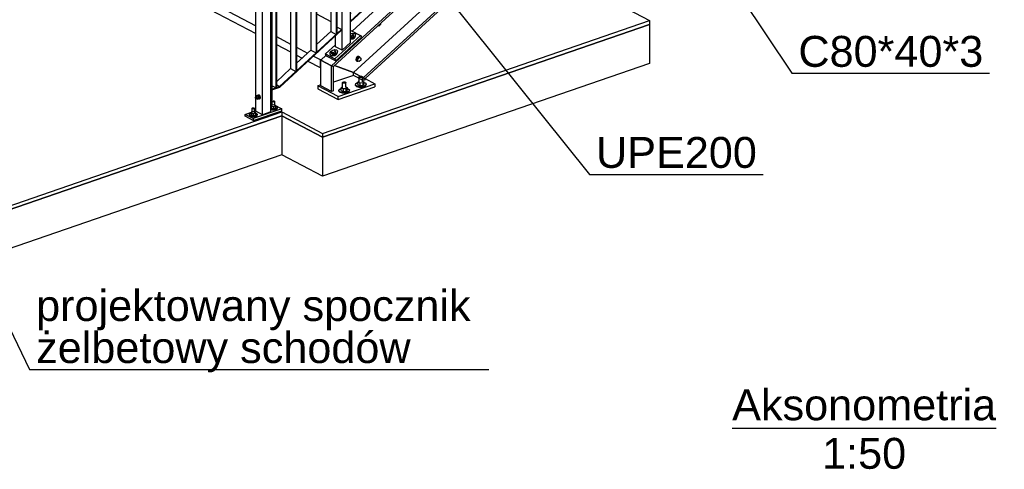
# Model space of a CAD drawing. Header units: millimetres. Extents: x 60 to 119230, y 44 to 9810.
# Tile 16 of 33: x 58049 to 62612, y 222 to 2307. Entities that reach past the tile are written whole.
import ezdxf

# ---------------------------------------------------------------- set-up
doc = ezdxf.new("R2010")
doc.units = ezdxf.units.MM
doc.styles.add('Arial', font='ARIAL.TTF', dxfattribs={"height": 0.2})

# ---------------------------------------------------------------- blocks, each defined once
blk = doc.blocks.new('Unknown-12 - 9115')
at = {"color": 5}
blk.add_line((61351, 412.5), (62574, 412.5), dxfattribs=at)
at = {"color": 5, "style": 'Arial'}
for s, height, p in [('Aksonometria', 143.262, (61351, 450)), ('1:50', 143.26, (61767.8, 225))]:
    blk.add_text(s, height=height, dxfattribs=at).set_placement(p)
blk = doc.blocks.new('Part-10017 - 9115')
at = {"color": 7}
for p, q in [((59582.6, 2300), (60110.1, 2786.2)), ((60079.3, 2794.2), (60085, 2799.4)), ((60110.1, 2786.2), (60085, 2799.4)), ((60110.1, 2783.1), (60110.1, 2786.2)), ((59582.6, 2297), (60110.1, 2783.1)), ((59986.1, 2708.3), (60051.8, 2768.9)), ((59892.8, 2622.3), (59958.6, 2682.9)), ((59799.5, 2536.4), (59865.3, 2597)), ((59706.3, 2450.4), (59772, 2511)), ((59613, 2364.5), (59678.8, 2425.1)), ((59582.6, 2336.5), (59585.5, 2339.1))]:
    blk.add_line(p, q, dxfattribs=at)
blk = doc.blocks.new('Part-10002 - 9115')
at = {"color": 7}
for p, q in [((59452.4, 1762), (60967.8, 2285.5)), ((60967.8, 2285.5), (60967.8, 2104.6)), ((60967.8, 2104.6), (59452.4, 1581.1)), ((57670.4, 1311.2), (59263.6, 1861.5)), ((59263.6, 1861.5), (59452.4, 1762)), ((59263.6, 1861.5), (59263.6, 1680.6)), ((59452.4, 1762), (59452.4, 1581.1)), ((59263.6, 1680.6), (57670.4, 1130.3)), ((59452.4, 1581.1), (59263.6, 1680.6))]:
    blk.add_line(p, q, dxfattribs=at)
blk = doc.blocks.new('Part-10015 - 9115')
at = {"color": 7}
for p, q in [((59543.8, 3096.6), (59582.6, 3132.5)), ((59582.6, 2201), (59582.6, 3132.5)), ((59512.3, 3004.3), (59512.3, 3067.6)), ((59543.8, 2165.3), (59543.8, 3096.6)), ((59512.3, 2181.8), (59512.3, 2232.2)), ((59582.6, 2201), (59543.8, 2165.3)), ((59543.8, 2165.3), (59512.3, 2181.8))]:
    blk.add_line(p, q, dxfattribs=at)
blk = doc.blocks.new('Bolt-11712 - 9115')
at = {"color": 7}
for p, q in [((59722.2, 2285.3), (59715.2, 2278.2)), ((59722.2, 2291.4), (59722.2, 2285.3)), ((59708.9, 2279.2), (59710.5, 2279.2)), ((59709.8, 2280), (59715.2, 2278.2)), ((59710.5, 2279.2), (59711, 2279.6))]:
    blk.add_line(p, q, dxfattribs=at)
blk = doc.blocks.new('Part-10194 - 9115')
at = {"color": 7}
for p, q in [((60316.3, 2646.8), (60967.8, 2303.6)), ((59452.4, 1780.1), (60967.8, 2303.6)), ((60967.8, 2285.5), (59452.4, 1762)), ((60967.8, 2303.6), (60967.8, 2285.5)), ((57670.4, 1329.3), (59263.6, 1879.6)), ((59263.6, 1879.6), (59452.4, 1780.1)), ((59263.6, 1879.6), (59263.6, 1861.5)), ((59263.6, 1861.5), (57670.4, 1311.2)), ((59452.4, 1762), (59263.6, 1861.5)), ((59452.4, 1780.1), (59452.4, 1762))]:
    blk.add_line(p, q, dxfattribs=at)
blk = doc.blocks.new('Bolt-11788 - 9115')
at = {"color": 7}
for p, q in [((59582.6, 2242.5), (59583.6, 2243.4)), ((59583.6, 2243.4), (59592.9, 2243.8)), ((59586.2, 2243.5), (59593.6, 2245.3)), ((59595, 2237.5), (59587.7, 2230.8)), ((59595.5, 2238.6), (59592.9, 2243.8)), ((59592.9, 2243.8), (59595, 2237.5)), ((59593.6, 2245.3), (59601.2, 2243.8)), ((59597.5, 2232.3), (59595, 2237.5)), ((59597.5, 2232.3), (59595.5, 2238.6)), ((59601.2, 2243.8), (59605.3, 2239.1)), ((59605.3, 2239.1), (59604.8, 2232.5)), ((59606.3, 2237), (59605.3, 2239.1)), ((59605.8, 2230.5), (59606.3, 2237)), ((59587.7, 2230.8), (59582.6, 2230.6)), ((59582.6, 2225.3), (59590.3, 2225.6)), ((59582.9, 2218.6), (59582.6, 2218.7)), ((59582.6, 2216.8), (59583.9, 2216.5)), ((59591.9, 2220.7), (59582.9, 2218.6)), ((59583.9, 2216.5), (59592.9, 2218.6)), ((59590.3, 2225.6), (59587.7, 2230.8)), ((59590.3, 2225.6), (59597.5, 2232.3)), ((59599.9, 2225.8), (59591.9, 2220.7)), ((59592.9, 2218.6), (59600.9, 2223.7)), ((59604.8, 2232.5), (59599.9, 2225.8)), ((59600.9, 2223.7), (59605.8, 2230.5)), ((59487.6, 2147.8), (59488.1, 2154.4)), ((59491.7, 2143.2), (59487.6, 2147.8)), ((59488.7, 2145.8), (59487.6, 2147.8)), ((59488.1, 2154.4), (59493, 2161.2)), ((59488.7, 2145.8), (59492.8, 2141.1)), ((59492.8, 2159.9), (59500, 2166.6)), ((59494.8, 2153.6), (59492.8, 2159.9)), ((59493, 2161.2), (59496.8, 2163.6)), ((59504.1, 2153.9), (59494.8, 2153.6)), ((59497.4, 2148.4), (59494.8, 2153.6)), ((59497.4, 2148.4), (59506.7, 2148.7)), ((59500, 2166.6), (59509.3, 2166.9)), ((59502.5, 2166.6), (59510, 2168.4)), ((59511.3, 2160.6), (59504.1, 2153.9)), ((59506.7, 2148.7), (59504.1, 2153.9)), ((59506.7, 2148.7), (59513.9, 2155.4)), ((59516.3, 2148.9), (59508.3, 2143.8)), ((59511.9, 2161.7), (59509.3, 2166.9)), ((59509.3, 2166.9), (59511.3, 2160.6)), ((59509.3, 2141.7), (59517.3, 2146.8)), ((59510, 2168.4), (59517.5, 2166.9)), ((59513.9, 2155.4), (59511.3, 2160.6)), ((59513.9, 2155.4), (59511.9, 2161.7)), ((59521.1, 2155.7), (59516.3, 2148.9)), ((59517.3, 2146.8), (59522.2, 2153.6)), ((59517.5, 2166.9), (59521.6, 2162.2)), ((59521.6, 2162.2), (59521.1, 2155.7)), ((59522.6, 2160.2), (59521.6, 2162.2)), ((59522.2, 2153.6), (59522.6, 2160.2)), ((59499.3, 2141.7), (59491.7, 2143.2)), ((59492.8, 2141.1), (59500.3, 2139.6)), ((59508.3, 2143.8), (59499.3, 2141.7)), ((59500.3, 2139.6), (59509.3, 2141.7))]:
    blk.add_line(p, q, dxfattribs=at)
blk = doc.blocks.new('Part-11697 - 9115')
at = {"color": 7}
for p, q in [((61275, 3729.6), (61586.7, 4016.1)), ((61478.9, 3989.9), (61536.3, 4042.6)), ((61536.3, 4042.6), (61586.7, 4016.1)), ((61586.7, 4016.1), (61588.6, 4006.8)), ((61292.5, 3734.7), (61588.6, 4006.8)), ((61575.3, 3881), (61554.9, 3975.8)), ((61300.3, 3825.7), (61395.3, 3913)), ((61472.2, 3786.3), (61575.3, 3881)), ((61575.3, 3881), (61620.9, 3857)), ((61576.6, 3816.3), (61620.9, 3857)), ((61594.1, 3821.3), (61622.9, 3847.7)), ((61620.9, 3857), (61622.9, 3847.7)), ((61159.8, 3696.5), (61178.8, 3714.1)), ((60977.1, 3331.2), (61292.7, 3621.3)), ((60871.9, 3359.2), (61095.4, 3564.6)), ((60881.2, 3356.7), (61113, 3569.7)), ((61032.7, 3316.4), (61331.4, 3590.9)), ((61042.1, 3313.9), (61331.4, 3579.8)), ((60810.4, 3375.5), (60980.2, 3531.5)), ((60312.3, 2844.9), (60811.8, 3303.9)), ((60320, 2840.8), (60821.2, 3301.5)), ((60730.4, 3301.9), (60750.4, 3320.3)), ((60398.5, 2799.5), (60917, 3276)), ((60444.1, 2775.4), (60972.7, 3261.2)), ((60451.8, 2771.4), (60982, 3258.7)), ((60262, 2871.4), (60608.9, 3190.3)), ((60160.5, 2778.1), (60193.2, 2808.2)), ((59494.9, 2093.6), (60243.5, 2781.6)), ((59503.5, 2090.4), (60251.2, 2777.6)), ((59596.2, 2062.1), (60329.7, 2736.2)), ((59641.8, 2038), (60375.3, 2712.2)), ((59650.4, 2034.8), (60383, 2708.2)), ((59590.6, 2254.4), (60039, 2666.5)), ((59444.6, 2120.1), (59469.1, 2142.7)), ((59494.9, 2093.6), (59444.6, 2120.1)), ((59503.5, 2090.4), (59494.9, 2093.6)), ((59596.2, 2062.1), (59508.7, 2095.2)), ((59641.8, 2038), (59596.2, 2062.1)), ((59650.4, 2034.8), (59641.8, 2038))]:
    blk.add_line(p, q, dxfattribs=at)
blk = doc.blocks.new('Bolt-11768 - 9115')
at = {"color": 7}
for p, q in [((59544.8, 2014.9), (59545.2, 2016.6)), ((59546.4, 2013.3), (59544.8, 2014.9)), ((59544.8, 1991.4), (59544.8, 2014.9)), ((59545.2, 2016.6), (59547.6, 2018.1)), ((59549.8, 2012.2), (59546.4, 2013.3)), ((59547.6, 2018.1), (59551.4, 2018.8)), ((59553.9, 2012.1), (59549.8, 2012.2)), ((59551.4, 2018.8), (59555.5, 2018.6)), ((59557.7, 2012.8), (59553.9, 2012.1)), ((59555.5, 2018.6), (59558.9, 2017.6)), ((59560.1, 2014.2), (59557.7, 2012.8)), ((59558.9, 2017.6), (59560.6, 2016)), ((59560.6, 2016), (59560.1, 2014.2)), ((59560.6, 1992.4), (59560.6, 2016)), ((59605.7, 2005.3), (59607, 2010.8)), ((59607, 2010.8), (59614.6, 2015.3)), ((59614.6, 2015.3), (59616.7, 2015.7)), ((59621.7, 2023.3), (59616.7, 2017.8)), ((59616.7, 2017.8), (59625.4, 2013.2)), ((59616.7, 2006.1), (59616.7, 2017.8)), ((59621.7, 2023.3), (59622.5, 2023.4)), ((59622.5, 2041.7), (59622.9, 2043.5)), ((59624.2, 2040.1), (59622.5, 2041.7)), ((59622.5, 2018.2), (59622.5, 2041.7)), ((59622.9, 2043.5), (59625.3, 2044.9)), ((59627.5, 2039.1), (59624.2, 2040.1)), ((59625.3, 2044.9), (59629.1, 2045.6)), ((59639.1, 2014.2), (59625.4, 2013.2)), ((59625.4, 2013.2), (59625.4, 2001.5)), ((59631.6, 2038.9), (59627.5, 2039.1)), ((59629.1, 2045.6), (59633.2, 2045.5)), ((59635.4, 2039.6), (59631.6, 2038.9)), ((59633.2, 2045.5), (59636.6, 2044.4)), ((59637.8, 2041), (59635.4, 2039.6)), ((59636.6, 2044.4), (59638.3, 2042.8)), ((59638.3, 2042.8), (59637.8, 2041)), ((59638.3, 2019.3), (59638.3, 2042.8)), ((59638.3, 2022.7), (59644.1, 2019.7)), ((59644.1, 2019.7), (59639.1, 2014.2)), ((59639.1, 2014.2), (59639.1, 2002.4)), ((59639.1, 2002.4), (59644.1, 2007.9)), ((59644.1, 2019.7), (59644.1, 2007.9)), ((59644.1, 2015.5), (59649.8, 2013.7)), ((59649.8, 2013.7), (59655.1, 2008.7)), ((59655.1, 2008.7), (59653.7, 2003.2)), ((59655.1, 2005.9), (59655.1, 2008.7)), ((59528, 1978.5), (59529.3, 1984)), ((59533.2, 1973.4), (59528, 1978.5)), ((59528, 1975.8), (59528, 1978.5)), ((59528, 1975.8), (59533.2, 1970.7)), ((59529.3, 1984), (59536.9, 1988.4)), ((59543.7, 1970.2), (59533.2, 1973.4)), ((59533.2, 1970.7), (59543.7, 1967.5)), ((59536.9, 1988.4), (59539, 1988.8)), ((59543.9, 1996.5), (59539, 1991)), ((59539, 1991), (59547.7, 1986.4)), ((59539, 1979.2), (59539, 1991)), ((59539, 1979.2), (59547.7, 1974.6)), ((59556.6, 1969.6), (59543.7, 1970.2)), ((59543.7, 1967.5), (59556.6, 1966.9)), ((59543.9, 1996.5), (59544.8, 1996.6)), ((59561.4, 1987.3), (59547.7, 1986.4)), ((59547.7, 1986.4), (59547.7, 1974.6)), ((59547.7, 1974.6), (59561.4, 1975.6)), ((59568.4, 1971.9), (59556.6, 1969.6)), ((59556.6, 1966.9), (59568.4, 1969.1)), ((59560.6, 1995.9), (59566.4, 1992.8)), ((59566.4, 1992.8), (59561.4, 1987.3)), ((59561.4, 1987.3), (59561.4, 1975.6)), ((59561.4, 1975.6), (59566.4, 1981.1)), ((59566.4, 1992.8), (59566.4, 1981.1)), ((59566.4, 1988.6), (59572.1, 1986.9)), ((59576, 1976.3), (59568.4, 1971.9)), ((59568.4, 1969.1), (59576, 1973.6)), ((59572.1, 1986.9), (59577.4, 1981.8)), ((59577.4, 1981.8), (59576, 1976.3)), ((59576, 1973.6), (59577.4, 1979.1)), ((59577.4, 1979.1), (59577.4, 1981.8)), ((59611, 2000.3), (59605.7, 2005.3)), ((59605.7, 2002.6), (59605.7, 2005.3)), ((59605.7, 2002.6), (59611, 1997.6)), ((59621.4, 1997), (59611, 2000.3)), ((59611, 1997.6), (59621.4, 1994.3)), ((59616.7, 2006.1), (59625.4, 2001.5)), ((59634.3, 1996.5), (59621.4, 1997)), ((59621.4, 1994.3), (59634.3, 1993.7)), ((59625.4, 2001.5), (59639.1, 2002.4)), ((59646.1, 1998.7), (59634.3, 1996.5)), ((59634.3, 1993.7), (59646.1, 1996)), ((59653.7, 2003.2), (59646.1, 1998.7)), ((59646.1, 1996), (59653.7, 2000.5)), ((59653.7, 2000.5), (59655.1, 2005.9))]:
    blk.add_line(p, q, dxfattribs=at)
blk = doc.blocks.new('Part-11699 - 9115')
at = {"color": 7}
for p, q in [((59444.6, 2000.5), (59444.6, 2120.1)), ((59444.6, 2120.1), (59494.9, 2093.6)), ((59494.9, 1974), (59494.9, 2093.6)), ((59494.9, 2093.6), (59503.5, 2090.4)), ((59503.5, 1976.9), (59503.5, 2090.4)), ((59508.7, 2095.2), (59596.2, 2062.1)), ((59596.2, 2048.7), (59596.2, 2062.1)), ((59596.2, 2062.1), (59641.8, 2038)), ((59596.2, 2048.7), (59503.5, 2016.7)), ((59641.8, 2024.7), (59596.2, 2048.7)), ((59641.8, 2024.7), (59641.8, 2038)), ((59641.8, 2038), (59650.4, 2034.8)), ((59650.4, 2027.6), (59641.8, 2024.7)), ((59650.4, 2027.6), (59650.4, 2034.8)), ((59494.9, 1974), (59444.6, 2000.5)), ((59503.5, 1976.9), (59494.9, 1974))]:
    blk.add_line(p, q, dxfattribs=at)
blk = doc.blocks.new('Part-11703 - 9115')
at = {"color": 7}
for p, q in [((58510, 2612.4), (58743.2, 2693)), ((58743.2, 2693), (59143.4, 2482.1)), ((58510, 2612.4), (59143.4, 2278.8)), ((58510, 2576.2), (58510, 2612.4)), ((58510, 2576.2), (59143.4, 2242.6)), ((59238.9, 2431.8), (59304.6, 2397.2)), ((59332.1, 2382.7), (59397.9, 2348.1)), ((59425.4, 2333.6), (59491.1, 2299)), ((59238.9, 2228.5), (59304.6, 2193.9)), ((59238.9, 2192.3), (59304.6, 2157.7)), ((59332.1, 2179.4), (59383.1, 2152.5)), ((59332.1, 2143.2), (59358.1, 2129.5)), ((59385.3, 2115.2), (59441.4, 2085.6)), ((59410.3, 2138.2), (59441.4, 2121.8)), ((59441.4, 2121.8), (59449.4, 2124.5)), ((59441.4, 2121.8), (59441.4, 2085.6)), ((59441.4, 2085.6), (59444.6, 2086.7))]:
    blk.add_line(p, q, dxfattribs=at)
blk = doc.blocks.new('Part-11704 - 9115')
at = {"color": 7}
for p, q in [((59444.6, 2085.6), (59442.7, 2085)), ((59442.7, 2085), (59442.7, 2057.8)), ((59444.6, 2084), (59442.7, 2085)), ((59442.7, 2057.8), (59444.6, 2056.8)), ((59444.6, 2056.8), (59444.6, 2084))]:
    blk.add_line(p, q, dxfattribs=at)
blk = doc.blocks.new('Bolt-11706 - 9115')
at = {"color": 7}
for p, q in [((59608.3, 2128.3), (59607.1, 2122.4)), ((59607.1, 2122.4), (59608.3, 2117.4)), ((59611.7, 2133.4), (59608.3, 2128.3)), ((59608.3, 2117.4), (59611.7, 2114.6)), ((59608.6, 2121.6), (59609.9, 2127.4)), ((59609.9, 2116.6), (59608.6, 2121.6)), ((59609.9, 2127.4), (59613.3, 2132.6)), ((59613.3, 2113.8), (59609.9, 2116.6)), ((59618, 2134.2), (59611, 2127.1)), ((59611, 2127.1), (59611, 2117.7)), ((59611, 2127.1), (59615.7, 2124.6)), ((59611, 2117.7), (59615.7, 2115.2)), ((59616.4, 2136.5), (59611.7, 2133.4)), ((59611.7, 2114.6), (59613.3, 2113.8)), ((59613.3, 2132.6), (59618, 2135.6)), ((59618, 2113.9), (59613.3, 2113.8)), ((59615.7, 2124.6), (59622.7, 2131.7)), ((59615.7, 2115.2), (59615.7, 2124.6)), ((59622.7, 2112.9), (59615.7, 2115.2)), ((59621.1, 2136.6), (59616.4, 2136.5)), ((59618, 2135.6), (59622.6, 2135.8)), ((59625, 2131.9), (59618, 2134.2)), ((59618, 2134.2), (59622.7, 2131.7)), ((59618, 2113.9), (59618.5, 2114.3)), ((59621.1, 2136.6), (59622.6, 2135.8)), ((59622.6, 2135.8), (59626, 2133)), ((59622.7, 2131.7), (59629.7, 2129.4)), ((59629.7, 2120), (59622.7, 2112.9)), ((59625, 2131.9), (59629.7, 2129.4)), ((59626, 2133), (59626.5, 2131.1)), ((59629.7, 2129.4), (59629.7, 2120))]:
    blk.add_line(p, q, dxfattribs=at)
blk = doc.blocks.new('Part-11767 - 9115')
at = {"color": 7}
for p, q in [((59524.9, 1951.4), (59695.9, 2010.4)), ((59650.4, 2034.4), (59695.9, 2010.4)), ((59695.9, 2010.4), (59695.9, 1996)), ((59430.5, 2001.1), (59444.6, 2006)), ((59524.9, 1951.4), (59430.5, 2001.1)), ((59430.5, 2001.1), (59430.5, 1986.6)), ((59430.5, 1986.6), (59524.9, 1936.9)), ((59524.9, 1936.9), (59695.9, 1996)), ((59524.9, 1936.9), (59524.9, 1951.4))]:
    blk.add_line(p, q, dxfattribs=at)
blk = doc.blocks.new('Part-11787 - 9115')
at = {"color": 7}
for p, q in [((59582.6, 2255.6), (59584.7, 2257.5)), ((59584.7, 2257.5), (59628.7, 2234.3)), ((59466.2, 2148.6), (59512.3, 2190.9)), ((59628.7, 2234.3), (59510.2, 2125.3)), ((59632.9, 2226), (59514.4, 2117)), ((59628.7, 2234.3), (59632.9, 2226)), ((59470.3, 2140.2), (59466.2, 2148.6)), ((59466.2, 2148.6), (59510.2, 2125.3)), ((59470.3, 2140.2), (59514.4, 2117)), ((59510.2, 2125.3), (59514.4, 2117))]:
    blk.add_line(p, q, dxfattribs=at)
blk = doc.blocks.new('Part-11804 - 9115')
at = {"color": 7}
for p, q in [((59217.6, 1984.6), (59254, 1997.1)), ((59217.6, 1981.9), (59254.5, 1994.6)), ((59238.9, 2005.1), (59254, 1997.1)), ((59254, 1997.1), (59254.5, 1994.6))]:
    blk.add_line(p, q, dxfattribs=at)
blk = doc.blocks.new('Part-11805 - 9115')
at = {"color": 7}
for p, q in [((59254, 1997.1), (59540.4, 2261.1)), ((59254.5, 1994.6), (59540.4, 2258)), ((59425.4, 2191.5), (59491.1, 2252.1)), ((59540.4, 2261.1), (59518.6, 2272.5)), ((59540.4, 2258), (59540.4, 2261.1)), ((59332.1, 2105.6), (59397.9, 2166.2)), ((59238.9, 2019.6), (59304.6, 2080.2)), ((59254, 1997.1), (59238.9, 2005.1)), ((59254.5, 1994.6), (59254, 1997.1))]:
    blk.add_line(p, q, dxfattribs=at)
blk = doc.blocks.new('Part-11808 - 9115')
at = {"color": 7}
for p, q in [((59332.1, 2798.7), (59329.8, 2796.6)), ((59329.8, 2796.6), (59329.8, 2067)), ((59332.1, 2798.7), (59332.1, 2069.1)), ((59304.6, 2773.4), (59304.6, 2080.2)), ((59304.6, 2080.2), (59329.8, 2067)), ((59332.1, 2069.1), (59329.8, 2067))]:
    blk.add_line(p, q, dxfattribs=at)
blk = doc.blocks.new('Part-11809 - 9115')
at = {"color": 7}
for p, q in [((59425.4, 2884.7), (59423, 2882.5)), ((59423, 2882.5), (59423, 2152.9)), ((59425.4, 2884.7), (59425.4, 2155.1)), ((59397.9, 2859.3), (59397.9, 2166.2)), ((59397.9, 2166.2), (59423, 2152.9)), ((59425.4, 2155.1), (59423, 2152.9))]:
    blk.add_line(p, q, dxfattribs=at)
blk = doc.blocks.new('Part-11810 - 9115')
at = {"color": 7}
for p, q in [((59518.6, 2970.6), (59516.3, 2968.5)), ((59516.3, 2968.5), (59516.3, 2238.9)), ((59518.6, 2970.6), (59518.6, 2241)), ((59491.1, 2945.3), (59491.1, 2252.1)), ((59491.1, 2252.1), (59516.3, 2238.9)), ((59518.6, 2241), (59516.3, 2238.9))]:
    blk.add_line(p, q, dxfattribs=at)
blk = doc.blocks.new('Part-11811 - 9115')
at = {"color": 7}
for p, q in [((59238.9, 2721.8), (59236.5, 2721)), ((59236.5, 2721), (59236.5, 1991.1)), ((59238.9, 2721.8), (59238.9, 1991.9)), ((59236.5, 1991.1), (59217.6, 2001.1)), ((59238.9, 1991.9), (59236.5, 1991.1))]:
    blk.add_line(p, q, dxfattribs=at)
blk = doc.blocks.new('Part-11812 - 9115')
at = {"color": 7}
for p, q in [((59182.3, 2882.1), (59186.1, 2883.4)), ((59213.7, 2865.5), (59182.3, 2882.1)), ((59186.1, 2883.4), (59217.6, 2866.8)), ((59213.7, 2865.5), (59217.6, 2866.8)), ((59213.7, 1932.1), (59213.7, 2865.5)), ((59217.6, 2866.8), (59217.6, 1933.4)), ((59213.7, 1932.1), (59217.6, 1933.4))]:
    blk.add_line(p, q, dxfattribs=at)
blk = doc.blocks.new('Part-11813 - 9115')
at = {"color": 7}
for p, q in [((59174.9, 2806.8), (59213.7, 2820.3)), ((59174.9, 1866.2), (59174.9, 2806.8)), ((59213.7, 1879.6), (59213.7, 2820.3)), ((59143.4, 1882.8), (59143.4, 2768.5)), ((59174.9, 1866.2), (59143.4, 1882.8)), ((59213.7, 1879.6), (59174.9, 1866.2))]:
    blk.add_line(p, q, dxfattribs=at)
blk = doc.blocks.new('Part-11815 - 9115')
at = {"color": 7}
for p, q in [((59093.6, 1868.3), (59143.4, 1885.5)), ((59263.5, 1894.1), (59131.4, 1848.4)), ((59131.4, 1839.4), (59263.5, 1885)), ((59213.7, 1909.8), (59225.7, 1914)), ((59225.7, 1914), (59263.5, 1894.1)), ((59263.5, 1885), (59263.5, 1894.1)), ((59131.4, 1848.4), (59093.6, 1868.3)), ((59093.6, 1859.3), (59093.6, 1868.3)), ((59131.4, 1839.4), (59093.6, 1859.3)), ((59131.4, 1848.4), (59131.4, 1839.4))]:
    blk.add_line(p, q, dxfattribs=at)
blk = doc.blocks.new('Bolt-11816 - 9115')
at = {"color": 7}
for p, q in [((59219.3, 1927.7), (59219.6, 1929)), ((59220.5, 1926.5), (59219.3, 1927.7)), ((59219.3, 1908.7), (59219.3, 1927.7)), ((59219.6, 1929), (59221.4, 1930.1)), ((59223, 1925.7), (59220.5, 1926.5)), ((59221.4, 1930.1), (59224.3, 1930.6)), ((59226.1, 1925.5), (59223, 1925.7)), ((59224.3, 1930.6), (59227.3, 1930.5)), ((59229, 1926.1), (59226.1, 1925.5)), ((59227.3, 1930.5), (59229.9, 1929.7)), ((59230.8, 1927.1), (59229, 1926.1)), ((59229.9, 1929.7), (59231.1, 1928.5)), ((59231.1, 1928.5), (59230.8, 1927.1)), ((59231.1, 1909.5), (59231.1, 1928.5)), ((59114.7, 1870.6), (59120.3, 1873.9)), ((59120.3, 1873.9), (59121.7, 1874.2)), ((59126, 1880), (59121.7, 1878.5)), ((59121.7, 1878.5), (59123.4, 1873.9)), ((59121.7, 1869.5), (59121.7, 1878.5)), ((59123.4, 1873.9), (59133.7, 1872.2)), ((59123.4, 1873.9), (59123.4, 1864.9)), ((59126, 1895.5), (59126.3, 1896.8)), ((59127.3, 1894.2), (59126, 1895.5)), ((59126, 1876.5), (59126, 1895.5)), ((59126.3, 1896.8), (59128.2, 1897.8)), ((59129.8, 1893.5), (59127.3, 1894.2)), ((59128.2, 1897.8), (59131, 1898.4)), ((59132.9, 1893.3), (59129.8, 1893.5)), ((59131, 1898.4), (59134.1, 1898.2)), ((59135.7, 1893.9), (59132.9, 1893.3)), ((59133.7, 1872.2), (59142.2, 1875.2)), ((59133.7, 1863.2), (59133.7, 1872.2)), ((59134.1, 1898.2), (59136.6, 1897.5)), ((59137.5, 1894.9), (59135.7, 1893.9)), ((59136.6, 1897.5), (59137.9, 1896.3)), ((59137.9, 1896.3), (59137.5, 1894.9)), ((59137.9, 1877.3), (59137.9, 1896.3)), ((59137.9, 1880.2), (59140.5, 1879.8)), ((59140.5, 1879.8), (59142.2, 1875.2)), ((59142.2, 1875.2), (59142.2, 1866.1)), ((59142.2, 1874.1), (59146.3, 1872.8)), ((59146.3, 1872.8), (59150.2, 1869)), ((59213.7, 1906.2), (59215, 1906.4)), ((59213.7, 1894.2), (59218.6, 1892.7)), ((59213.7, 1891.4), (59218.6, 1889.9)), ((59219.3, 1912.2), (59215, 1910.7)), ((59215, 1910.7), (59216.7, 1906.1)), ((59215, 1901.7), (59215, 1910.7)), ((59216.7, 1897.1), (59215, 1901.7)), ((59216.7, 1906.1), (59226.9, 1904.4)), ((59216.7, 1906.1), (59216.7, 1897.1)), ((59216.7, 1897.1), (59226.9, 1895.4)), ((59228.1, 1892.2), (59218.6, 1892.7)), ((59218.6, 1889.9), (59228.1, 1889.5)), ((59226.9, 1904.4), (59235.4, 1907.4)), ((59226.9, 1895.4), (59226.9, 1904.4)), ((59226.9, 1895.4), (59235.4, 1898.3)), ((59236.8, 1893.9), (59228.1, 1892.2)), ((59228.1, 1889.5), (59236.8, 1891.2)), ((59231.1, 1912.4), (59233.7, 1912)), ((59233.7, 1912), (59235.4, 1907.4)), ((59235.4, 1907.4), (59235.4, 1898.3)), ((59235.4, 1906.3), (59239.6, 1905)), ((59242.5, 1897.2), (59236.8, 1893.9)), ((59236.8, 1891.2), (59242.5, 1894.5)), ((59239.6, 1905), (59243.5, 1901.3)), ((59243.5, 1901.3), (59242.5, 1897.2)), ((59242.5, 1894.5), (59243.5, 1898.5)), ((59243.5, 1898.5), (59243.5, 1901.3)), ((59113.7, 1866.6), (59114.7, 1870.6)), ((59117.6, 1862.8), (59113.7, 1866.6)), ((59113.7, 1863.9), (59113.7, 1866.6)), ((59113.7, 1863.9), (59117.6, 1860.1)), ((59125.3, 1860.4), (59117.6, 1862.8)), ((59117.6, 1860.1), (59125.3, 1857.7)), ((59123.4, 1864.9), (59121.7, 1869.5)), ((59123.4, 1864.9), (59133.7, 1863.2)), ((59134.8, 1860), (59125.3, 1860.4)), ((59125.3, 1857.7), (59134.8, 1857.3)), ((59133.7, 1863.2), (59142.2, 1866.1)), ((59143.6, 1861.7), (59134.8, 1860)), ((59134.8, 1857.3), (59143.6, 1859)), ((59149.2, 1865), (59143.6, 1861.7)), ((59143.6, 1859), (59149.2, 1862.3)), ((59150.2, 1869), (59149.2, 1865)), ((59149.2, 1862.3), (59150.2, 1866.3)), ((59150.2, 1866.3), (59150.2, 1869))]:
    blk.add_line(p, q, dxfattribs=at)
blk = doc.blocks.new('Bolt-11817 - 9115')
at = {"color": 7}
for p, q in [((59142, 1946.4), (59142.4, 1948.4)), ((59142.4, 1943.9), (59142, 1946.4)), ((59142.4, 1948.4), (59143.6, 1949.5)), ((59143.6, 1941.6), (59142.4, 1943.9)), ((59143.6, 1949.5), (59149.8, 1951.6)), ((59143.6, 1949.5), (59145.1, 1949.3)), ((59145.1, 1940.2), (59143.6, 1941.6)), ((59145.1, 1949.3), (59146.7, 1947.8)), ((59146.7, 1940), (59145.1, 1940.2)), ((59146, 1954.1), (59152.2, 1956.3)), ((59151.4, 1955.8), (59146, 1954.1)), ((59146, 1954.1), (59146, 1950.3)), ((59146.7, 1947.8), (59147.9, 1945.6)), ((59146.7, 1940), (59152.9, 1942.1)), ((59147.9, 1941), (59146.7, 1940)), ((59147.9, 1945.6), (59148.3, 1943.1)), ((59148.3, 1943.1), (59147.9, 1941)), ((59149.3, 1940.9), (59151.4, 1938)), ((59151.4, 1955.8), (59157.6, 1957.9)), ((59151.4, 1955.8), (59156.7, 1948.5)), ((59151.4, 1938), (59156.7, 1939.6)), ((59152.1, 1956.4), (59154.4, 1958.5)), ((59152.1, 1956.2), (59152.1, 1956.4)), ((59157.6, 1957.9), (59152.2, 1956.3)), ((59154.4, 1958.5), (59156, 1959.1)), ((59154.4, 1958.5), (59157.6, 1958.1)), ((59156, 1959.1), (59159.1, 1958.6)), ((59156.7, 1948.5), (59162.9, 1950.6)), ((59156.7, 1939.6), (59156.7, 1948.5)), ((59156.7, 1939.6), (59162.9, 1941.8)), ((59157.6, 1958.1), (59160.7, 1955.2)), ((59162.9, 1950.6), (59157.6, 1957.9)), ((59160.7, 1939.5), (59157.7, 1940)), ((59162.3, 1955.7), (59159.1, 1958.6)), ((59160.7, 1955.2), (59163, 1950.7)), ((59163, 1941.6), (59160.7, 1939.5)), ((59160.7, 1939.5), (59162.3, 1940.1)), ((59164.6, 1951.2), (59162.3, 1955.7)), ((59162.3, 1940.1), (59164.6, 1942.2)), ((59162.9, 1941.8), (59162.9, 1950.6)), ((59163, 1950.7), (59163.9, 1945.7)), ((59163.9, 1945.7), (59163, 1941.6)), ((59165.4, 1946.3), (59164.6, 1951.2)), ((59164.6, 1942.2), (59165.4, 1946.3))]:
    blk.add_line(p, q, dxfattribs=at)
blk = doc.blocks.new('Mark-14664 - 9115')
at = {"color": 136}
for p, q in [((61291.5, 2562), (61627.9, 2058.6)), ((61627.9, 2058.6), (62544.3, 2058.6))]:
    blk.add_line(p, q, dxfattribs=at)
at = {"color": 30, "style": 'Arial'}
blk.add_text('C80*40*3', height=143.26, dxfattribs=at).set_placement((61657.9, 2088.6))
blk = doc.blocks.new('Mark-27479 - 9115')
at = {"color": 136}
for p, q in [((59976.8, 2478.5), (60690.2, 1590)), ((60690.2, 1590), (61495.3, 1590))]:
    blk.add_line(p, q, dxfattribs=at)
at = {"color": 30, "style": 'Arial'}
blk.add_text('UPE200', height=143.26, dxfattribs=at).set_placement((60720.2, 1620))
blk = doc.blocks.new('Text-37748 - 9115')
at = {"color": 136}
for p, q in [((57703.4, 1496.6), (58095.6, 685.3)), ((58095.6, 685.3), (60223.9, 685.3))]:
    blk.add_line(p, q, dxfattribs=at)
at = {"color": 30, "style": 'Arial'}
for s, p in [('projektowany spocznik ', (58125.6, 910.3)), ('żelbetowy schodów', (58125.6, 715.3))]:
    blk.add_text(s, height=143.262, dxfattribs=at).set_placement(p)

msp = doc.modelspace()

# ---------------------------------------------------------------- block references
for name in ['Part-11697 - 9115', 'Part-10194 - 9115', 'Part-10015 - 9115', 'Part-11810 - 9115', 'Part-11812 - 9115', 'Part-11809 - 9115', 'Part-11813 - 9115', 'Part-11808 - 9115', 'Part-10017 - 9115', 'Part-11703 - 9115', 'Part-11811 - 9115', 'Mark-14664 - 9115', 'Mark-27479 - 9115', 'Part-10002 - 9115', 'Bolt-11712 - 9115', 'Part-11805 - 9115', 'Part-11787 - 9115', 'Bolt-11788 - 9115', 'Part-11699 - 9115', 'Bolt-11706 - 9115', 'Part-11704 - 9115', 'Part-11767 - 9115', 'Bolt-11768 - 9115', 'Part-11804 - 9115', 'Bolt-11816 - 9115', 'Bolt-11817 - 9115', 'Part-11815 - 9115', 'Text-37748 - 9115', 'Unknown-12 - 9115']:
    msp.add_blockref(name, (0, 0))

doc.saveas('drawing.dxf')
